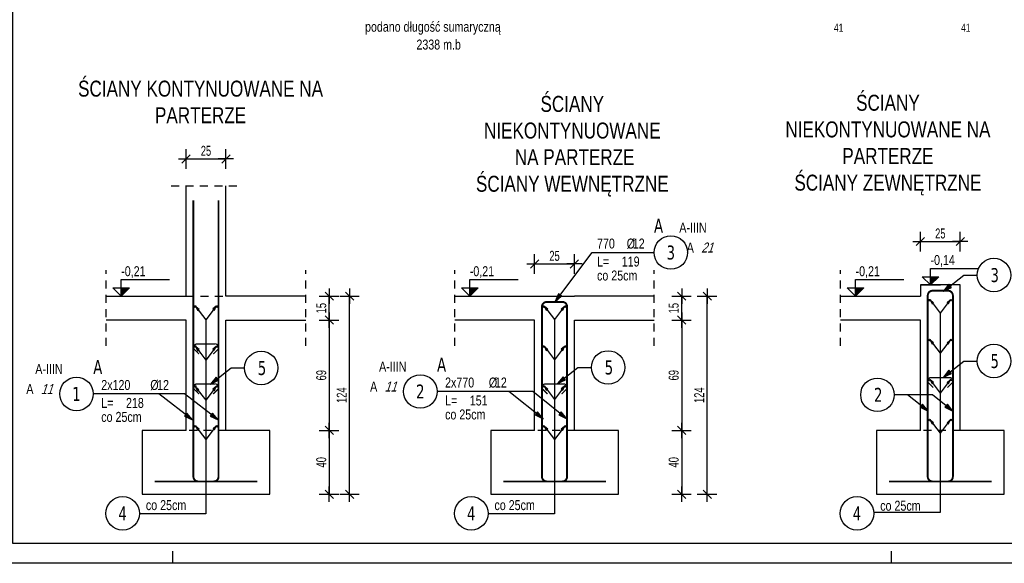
# Model space of a CAD drawing. Header units: millimetres. Extents: x 3488 to 8444, y -36 to 3900.
# Tile 3 of 13: x 5241 to 5857, y -36 to 304. Entities that reach past the tile are written whole.
import ezdxf
from ezdxf.enums import TextEntityAlignment as Align

# ---------------------------------------------------------------- set-up
doc = ezdxf.new("R2010")
doc.units = ezdxf.units.MM
doc.header["$LTSCALE"] = 25
doc.linetypes.add('MP', pattern=[0.36, 0.2, -0.16])
for name, color, linetype in [('BA_kot', 7, 'Continuous'), ('BA_pdz', 2, 'Continuous'), ('BA_ram', 2, 'Continuous'), ('BA_txg', 3, 'Continuous'), ('BA_txs', 2, 'Continuous'), ('BA_wic', 1, 'Continuous'), ('BA_wis', 2, 'Continuous'), ('BA_wym', 1, 'Continuous'), ('BZ_odn', 1, 'Continuous'), ('BZ_opi1', 7, 'Continuous'), ('BZ_opi2', 4, 'Continuous'), ('BZ_opi3', 30, 'Continuous'), ('BZ_opi4', 53, 'Continuous'), ('BZ_P_prz', 4, 'Continuous'), ('BZ_P_wid', 3, 'Continuous'), ('BZ_pom', 6, 'Continuous'), ('BZ_wym', 1, 'Continuous')]:
    doc.layers.add(name, color=color, linetype=linetype)
doc.styles.add('BIKTBG', font='tahoma.ttf', dxfattribs={"width": 0.85})
doc.styles.add('BIKTC', font='bikromsw.shx', dxfattribs={"width": 0.85})
doc.styles.add('BIKTG', font='bikromsw.shx', dxfattribs={"width": 0.8})
doc.styles.add('BIKTS', font='bikromsw.shx', dxfattribs={"width": 0.8})
doc.styles.add('BIKWYM', font='bikromsw.shx', dxfattribs={"width": 0.7})
doc.dimstyles.new('BA_KR_25_cm', dxfattribs={"dimscale": 0.25, "dimtxt": 25, "dimasz": 1.666667, "dimexe": 24, "dimexo": 0, "dimgap": 0, "dimtad": 0, "dimdec": 1, "dimrnd": 0.5, "dimzin": 9, "dimdsep": 46, "dimtxsty": 'BIKWYM', "dimblk": 'WYM-KR', "dimcen": 0, "dimdle": 20, "dimclrd": 256, "dimclre": 256, "dimclrt": 2, "dimadec": 0, "dimazin": 0, "dimtfac": 0.033333, "dimtdec": 1, "dimtmove": 0, "dimatfit": 3, "dimldrblk": 'WYM-KR', "dimfxl": 25, "dimfxlon": 1, "dimtvp": 0.8, "dimtolj": 1, "dimarcsym": 0})
doc.dimstyles.new('BA_ST_25_cm', dxfattribs={"dimscale": 0.25, "dimtxt": 25, "dimasz": 1.666667, "dimexe": 24, "dimexo": 0, "dimgap": 0, "dimtad": 0, "dimdec": 1, "dimrnd": 0.5, "dimdsep": 46, "dimtxsty": 'BIKWYM', "dimblk": 'WYM-ST', "dimcen": 0, "dimdle": 20, "dimclrd": 256, "dimclre": 256, "dimclrt": 7, "dimadec": 0, "dimazin": 0, "dimtfac": 0.033333, "dimtdec": 1, "dimtix": 1, "dimtmove": 2, "dimatfit": 3, "dimldrblk": 'WYM-ST', "dimfxl": 1, "dimtvp": 0.8, "dimtolj": 1, "dimtzin": 0, "dimarcsym": 0})
doc.dimstyles.new('BZ_ST_20_mm', dxfattribs={"dimscale": 2, "dimtxt": 25, "dimasz": 1.666667, "dimexe": 24, "dimexo": 0, "dimgap": 0, "dimtad": 0, "dimdec": 1, "dimrnd": 0.5, "dimdsep": 46, "dimtxsty": 'BIKWYM', "dimblk": 'WYM-ST', "dimcen": 0, "dimdle": 20, "dimclrd": 256, "dimclre": 256, "dimclrt": 7, "dimadec": 0, "dimazin": 0, "dimtfac": 0.033333, "dimtdec": 1, "dimtix": 1, "dimtmove": 2, "dimatfit": 2, "dimldrblk": 'WYM-ST', "dimfxl": 1, "dimtvp": 0.8, "dimtolj": 1, "dimtzin": 0, "dimarcsym": 0})

# ---------------------------------------------------------------- blocks, each defined once
blk = doc.blocks.new('bik_BlkOpPretU', base_point=(18572.85, 5991.36))
at = {"layer": 'BZ_opi2', "style": 'BIKTBG', "width": 0.8}
blk.add_attdef('NUMER', text='', height=26.25, dxfattribs=at).set_placement((18420.64, 5991.36), align=Align.MIDDLE_CENTER)
at = {"layer": 'BZ_opi4', "style": 'BIKTS', "width": 0.8}
for tag, p in [('SZTUK', (18467.14, 5998.86)), ('PRZEDR_FI', (18535, 5998.86)), ('PRZEKROJ', (18546.43, 5998.86)), ('UWAGA', (18467.14, 5965.11))]:
    blk.add_attdef(tag, p, '', height=18.75, dxfattribs=at)
at = {"layer": 'BZ_pom', "width": 0.8}
for tag, p, height, style in [('POZYCJA', (18452.14, 6028.86), 26.25, 'BIKTBG'), ('GATUNEK', (18346.58, 6028.86), 18.75, 'BIKTS'), ('METODA_L', (18348.57, 5991.36), 18.75, 'BIKTS')]:
    blk.add_attdef(tag, p, '', height=height, dxfattribs=dict(at, style=style))
at = {"layer": 'BZ_wym', "width": 0.8}
for tag, p, height, style, flags in [('PRZEDR_L', (18467.14, 5936.98), 18.75, 'BIKTS', 1), ('DLUGOSC', (18467.14, 5908.86), 18.75, 'BIKTS', 1), ('TYP_PRETA', (18467.14, 5880.73), 18.75, 'BIKTS', 3), ('PRZEDR_NR', (18467.14, 5852.61), 26.25, 'BIKTBG', 1), ('PRZEDR_SZT', (18467.14, 5824.48), 18.75, 'BIKTS', 1), ('EURO_KOD', (18467.14, 5796.36), 18.75, 'BIKTS', 3), ('EURO_KOD_SEGMENTY', (18507.85, 5796.36), 18.75, 'BIKTS', 3), ('HAK_1', (18467.14, 5768.23), 18.75, 'BIKTS', 3), ('HAK_2', (18467.14, 5740.11), 18.75, 'BIKTS', 3), ('ID', (18467.14, 5711.98), 18.75, 'BIKTS', 3), ('ID_C', (18467.14, 5683.86), 18.75, 'BIKTS', 3), ('b_atr_0', (18467.14, 5655.73), 18.75, 'BIKTS', 3)]:
    blk.add_attdef(tag, p, '', height=height, dxfattribs=dict(at, style=style, flags=flags))
blk = doc.blocks.new('kota5')
h = blk.add_hatch()
h.set_pattern_fill('ANSI31', color=256, scale=0.0083333, angle=45, style=0)
h.paths.add_polyline_path([(0, 0), (0, 2.06), (2.06, 2.06)])
for p, q in [((0, 4.17), (12.08, 4.17)), ((0, 0), (0, 4.17)), ((-2.06, 2.06), (2.06, 2.06))]:
    blk.add_line(p, q)
at = {"color": 1}
blk.add_line((-2.5, 0), (2.5, 0), dxfattribs=at)
blk.add_lwpolyline([(-2.06, 2.06), (0, 0), (2.06, 2.06)])
at = {"style": 'BIKTS', "width": 0.8}
blk.add_attdef('POZIOM', text='', height=2.5, dxfattribs=at).set_placement((0, 6.25), align=Align.MIDDLE_LEFT)
blk = doc.blocks.new('PRET3')
blk.add_hatch(color=0).paths.add_polyline_path([(0.5, 0, 1), (-0.5, 0, 1)])
at = {"color": 0}
blk.add_circle((0, 0), 0.5, dxfattribs=at)
blk = doc.blocks.new('WYM-ST')
blk.add_hatch(color=256).paths.add_polyline_path([(-13, 2.9), (0, 0), (-13, -2.9)])
blk.add_lwpolyline([(0, 0), (-13, 2.9), (-13, -2.9), (0, 0)])
blk = doc.blocks.new('bik_BlkOpPret', base_point=(1524.45, 7050.26))
at = {"layer": 'BZ_opi1', "style": 'BIKTS', "width": 0.6}
for tag, p in [('SZTUK', (1533.83, 7057.76)), ('PRZEDR_FI', (1554.72, 7057.76)), ('PRZEKROJ', (1563.29, 7057.76)), ('PRZEDR_L', (1533.83, 7024.01)), ('DLUGOSC', (1568.65, 7024.01)), ('UWAGA', (1533.83, 6997.76))]:
    blk.add_attdef(tag, p, '', height=18.75, dxfattribs=at)
at = {"layer": 'BZ_opi2', "style": 'BIKTBG', "width": 0.6}
blk.add_attdef('NUMER', text='', height=26.25, dxfattribs=at).set_placement((1620.77, 7050.26), align=Align.MIDDLE_CENTER)
at = {"layer": 'BZ_pom', "width": 0.6}
for tag, p, height, style in [('POZYCJA', (1589.27, 7087.76), 26.25, 'BIKTBG'), ('GATUNEK', (1630.22, 7087.76), 18.75, 'BIKTS'), ('METODA_L', (1639.09, 7050.26), 18.75, 'BIKTS'), ('EURO_KOD', (1663.74, 7050.26), 18.75, 'BIKTS')]:
    blk.add_attdef(tag, p, '', height=height, dxfattribs=dict(at, style=style))
at = {"layer": 'BZ_wym', "width": 0.6}
for tag, p, height, style, flags in [('PRZEDR_NR', (1533.83, 6969.63), 26.25, 'BIKTBG', 1), ('PRZEDR_SZT', (1533.83, 6941.51), 18.75, 'BIKTS', 1), ('TYP_PRETA', (1533.83, 6913.38), 18.75, 'BIKTS', 3), ('EURO_KOD_SEGMENTY', (1567.58, 6885.26), 18.75, 'BIKTS', 3), ('HAK_1', (1533.83, 6857.13), 18.75, 'BIKTS', 3), ('HAK_2', (1533.83, 6829.01), 18.75, 'BIKTS', 3), ('ID', (1533.83, 6800.88), 18.75, 'BIKTS', 3), ('ID_C', (1533.83, 6772.76), 18.75, 'BIKTS', 3), ('b_atr_0', (1533.83, 6744.63), 18.75, 'BIKTS', 3)]:
    blk.add_attdef(tag, p, '', height=height, dxfattribs=dict(at, style=style, flags=flags))
blk = doc.blocks.new('WYM-KR')
at = {"linetype": 'ByBlock'}
blk.add_line((11.52, 0), (-11.52, 0), dxfattribs=at)
at = {"color": 7, "linetype": 'ByBlock'}
blk.add_line((6.24, 6.24), (-6.24, -6.24), dxfattribs=at)
blk = doc.blocks.new('*D35')
at = {"layer": 'BA_wym', "lineweight": -2}
for p, q in [((5345.1, 210.53), (5345.1, 222.78)), ((5370.01, 210.53), (5370.01, 222.78)), ((5345.51, 216.78), (5369.6, 216.78))]:
    blk.add_line(p, q, dxfattribs=at)
at = {"layer": 'Defpoints', "color": 0}
for p in [(5370.01, 216.78), (5345.1, 206.78), (5370.01, 206.78)]:
    blk.add_point(p, dxfattribs=at)
at = {"layer": 'BA_wym', "lineweight": -2, "xscale": 0.4166666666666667, "yscale": 0.4166666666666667, "zscale": 0.4166666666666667, "rotation": 180}
blk.add_blockref('WYM-KR', (5345.1, 216.78), dxfattribs=at)
at = {"layer": 'BA_wym', "lineweight": -2, "xscale": 0.4166666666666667, "yscale": 0.4166666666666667, "zscale": 0.4166666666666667}
blk.add_blockref('WYM-KR', (5370.01, 216.78), dxfattribs=at)
at = {"layer": 'BA_wym', "color": 2, "insert": (5357.55, 221.78), "char_height": 6.25, "attachment_point": 5, "style": 'BIKWYM'}
blk.add_mtext('\\A1;25', dxfattribs=at)
blk = doc.blocks.new('*D36')
at = {"layer": 'BA_wym', "lineweight": -2}
for p, q in [((5563.29, 144.78), (5563.29, 157.03)), ((5588.21, 144.78), (5588.21, 157.03)), ((5563.71, 151.03), (5587.79, 151.03))]:
    blk.add_line(p, q, dxfattribs=at)
at = {"layer": 'Defpoints', "color": 0}
for p in [(5588.21, 151.03), (5563.29, 141.03), (5588.21, 141.03)]:
    blk.add_point(p, dxfattribs=at)
at = {"layer": 'BA_wym', "lineweight": -2, "xscale": 0.4166666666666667, "yscale": 0.4166666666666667, "zscale": 0.4166666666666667, "rotation": 180}
blk.add_blockref('WYM-KR', (5563.29, 151.03), dxfattribs=at)
at = {"layer": 'BA_wym', "lineweight": -2, "xscale": 0.4166666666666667, "yscale": 0.4166666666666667, "zscale": 0.4166666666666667}
blk.add_blockref('WYM-KR', (5588.21, 151.03), dxfattribs=at)
at = {"layer": 'BA_wym', "color": 2, "insert": (5575.75, 156.03), "char_height": 6.25, "attachment_point": 5, "style": 'BIKWYM'}
blk.add_mtext('\\A1;25', dxfattribs=at)
blk = doc.blocks.new('*D37')
at = {"layer": 'BA_wym', "lineweight": -2}
for p, q in [((5428.49, 46.82), (5440.74, 46.82)), ((5434.74, 46.4), (5434.74, 7.24)), ((5428.49, 6.82), (5440.74, 6.82))]:
    blk.add_line(p, q, dxfattribs=at)
at = {"layer": 'Defpoints', "color": 0}
for p in [(5424.74, 46.82), (5424.74, 6.82), (5434.74, 6.82)]:
    blk.add_point(p, dxfattribs=at)
at = {"layer": 'BA_wym', "lineweight": -2, "xscale": 0.4166666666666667, "yscale": 0.4166666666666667, "zscale": 0.4166666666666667}
for p, rotation in [((5434.74, 46.82), 90), ((5434.74, 6.82), 270)]:
    blk.add_blockref('WYM-KR', p, dxfattribs=dict(at, rotation=rotation))
at = {"layer": 'BA_wym', "color": 2, "insert": (5429.74, 26.82), "char_height": 6.25, "attachment_point": 5, "rotation": 90, "style": 'BIKWYM'}
blk.add_mtext('\\A1;40', dxfattribs=at)
blk = doc.blocks.new('*D38')
at = {"layer": 'BA_wym', "lineweight": -2}
for p, q in [((5428.49, 115.82), (5440.74, 115.82)), ((5434.74, 115.4), (5434.74, 47.24)), ((5428.49, 46.82), (5440.74, 46.82))]:
    blk.add_line(p, q, dxfattribs=at)
at = {"layer": 'Defpoints', "color": 0}
for p in [(5424.74, 115.82), (5424.74, 46.82), (5434.74, 46.82)]:
    blk.add_point(p, dxfattribs=at)
at = {"layer": 'BA_wym', "lineweight": -2, "xscale": 0.4166666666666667, "yscale": 0.4166666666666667, "zscale": 0.4166666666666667}
for p, rotation in [((5434.74, 115.82), 90), ((5434.74, 46.82), 270)]:
    blk.add_blockref('WYM-KR', p, dxfattribs=dict(at, rotation=rotation))
at = {"layer": 'BA_wym', "color": 2, "insert": (5429.74, 81.32), "char_height": 6.25, "attachment_point": 5, "rotation": 90, "style": 'BIKWYM'}
blk.add_mtext('\\A1;69', dxfattribs=at)
blk = doc.blocks.new('*D39')
at = {"layer": 'BA_wym', "lineweight": -2}
for p, q in [((5428.49, 130.82), (5440.74, 130.82)), ((5434.74, 116.24), (5434.74, 130.4)), ((5428.49, 115.82), (5440.74, 115.82))]:
    blk.add_line(p, q, dxfattribs=at)
at = {"layer": 'Defpoints', "color": 0}
for p in [(5424.74, 130.82), (5434.74, 130.82), (5424.74, 115.82)]:
    blk.add_point(p, dxfattribs=at)
at = {"layer": 'BA_wym', "lineweight": -2, "xscale": 0.4166666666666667, "yscale": 0.4166666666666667, "zscale": 0.4166666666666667}
for p, rotation in [((5434.74, 130.82), 90), ((5434.74, 115.82), 270)]:
    blk.add_blockref('WYM-KR', p, dxfattribs=dict(at, rotation=rotation))
at = {"layer": 'BA_wym', "color": 2, "insert": (5429.74, 123.32), "char_height": 6.25, "attachment_point": 5, "rotation": 90, "style": 'BIKWYM'}
blk.add_mtext('\\A1;15', dxfattribs=at)
blk = doc.blocks.new('*D40')
at = {"layer": 'BA_wym', "lineweight": -2}
for p, q in [((5441.25, 130.82), (5453.5, 130.82)), ((5447.5, 7.24), (5447.5, 130.4)), ((5441.25, 6.82), (5453.5, 6.82))]:
    blk.add_line(p, q, dxfattribs=at)
at = {"layer": 'Defpoints', "color": 0}
for p in [(5437.5, 130.82), (5447.5, 130.82), (5437.5, 6.82)]:
    blk.add_point(p, dxfattribs=at)
at = {"layer": 'BA_wym', "lineweight": -2, "xscale": 0.4166666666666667, "yscale": 0.4166666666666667, "zscale": 0.4166666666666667}
for p, rotation in [((5447.5, 130.82), 90), ((5447.5, 6.82), 270)]:
    blk.add_blockref('WYM-KR', p, dxfattribs=dict(at, rotation=rotation))
at = {"layer": 'BA_wym', "color": 2, "insert": (5442.5, 68.82), "char_height": 6.25, "attachment_point": 5, "rotation": 90, "style": 'BIKWYM'}
blk.add_mtext('\\A1;124', dxfattribs=at)
blk = doc.blocks.new('*D41')
at = {"layer": 'BA_wym', "lineweight": -2}
for p, q in [((5649.11, 46.82), (5661.36, 46.82)), ((5655.36, 46.4), (5655.36, 7.24)), ((5649.11, 6.82), (5661.36, 6.82))]:
    blk.add_line(p, q, dxfattribs=at)
at = {"layer": 'Defpoints', "color": 0}
for p in [(5645.36, 46.82), (5645.36, 6.82), (5655.36, 6.82)]:
    blk.add_point(p, dxfattribs=at)
at = {"layer": 'BA_wym', "lineweight": -2, "xscale": 0.4166666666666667, "yscale": 0.4166666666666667, "zscale": 0.4166666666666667}
for p, rotation in [((5655.36, 46.82), 90), ((5655.36, 6.82), 270)]:
    blk.add_blockref('WYM-KR', p, dxfattribs=dict(at, rotation=rotation))
at = {"layer": 'BA_wym', "color": 2, "insert": (5650.36, 26.82), "char_height": 6.25, "attachment_point": 5, "rotation": 90, "style": 'BIKWYM'}
blk.add_mtext('\\A1;40', dxfattribs=at)
blk = doc.blocks.new('*D42')
at = {"layer": 'BA_wym', "lineweight": -2}
for p, q in [((5649.11, 115.82), (5661.36, 115.82)), ((5655.36, 115.4), (5655.36, 47.24)), ((5649.11, 46.82), (5661.36, 46.82))]:
    blk.add_line(p, q, dxfattribs=at)
at = {"layer": 'Defpoints', "color": 0}
for p in [(5645.36, 115.82), (5645.36, 46.82), (5655.36, 46.82)]:
    blk.add_point(p, dxfattribs=at)
at = {"layer": 'BA_wym', "lineweight": -2, "xscale": 0.4166666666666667, "yscale": 0.4166666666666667, "zscale": 0.4166666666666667}
for p, rotation in [((5655.36, 115.82), 90), ((5655.36, 46.82), 270)]:
    blk.add_blockref('WYM-KR', p, dxfattribs=dict(at, rotation=rotation))
at = {"layer": 'BA_wym', "color": 2, "insert": (5650.36, 81.32), "char_height": 6.25, "attachment_point": 5, "rotation": 90, "style": 'BIKWYM'}
blk.add_mtext('\\A1;69', dxfattribs=at)
blk = doc.blocks.new('*D43')
at = {"layer": 'BA_wym', "lineweight": -2}
for p, q in [((5649.11, 130.82), (5661.36, 130.82)), ((5655.36, 116.24), (5655.36, 130.4)), ((5649.11, 115.82), (5661.36, 115.82))]:
    blk.add_line(p, q, dxfattribs=at)
at = {"layer": 'Defpoints', "color": 0}
for p in [(5645.36, 130.82), (5655.36, 130.82), (5645.36, 115.82)]:
    blk.add_point(p, dxfattribs=at)
at = {"layer": 'BA_wym', "lineweight": -2, "xscale": 0.4166666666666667, "yscale": 0.4166666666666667, "zscale": 0.4166666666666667}
for p, rotation in [((5655.36, 130.82), 90), ((5655.36, 115.82), 270)]:
    blk.add_blockref('WYM-KR', p, dxfattribs=dict(at, rotation=rotation))
at = {"layer": 'BA_wym', "color": 2, "insert": (5650.36, 123.32), "char_height": 6.25, "attachment_point": 5, "rotation": 90, "style": 'BIKWYM'}
blk.add_mtext('\\A1;15', dxfattribs=at)
blk = doc.blocks.new('*D44')
at = {"layer": 'BA_wym', "lineweight": -2}
for p, q in [((5665.05, 130.82), (5677.3, 130.82)), ((5671.3, 7.24), (5671.3, 130.4)), ((5665.05, 6.82), (5677.3, 6.82))]:
    blk.add_line(p, q, dxfattribs=at)
at = {"layer": 'Defpoints', "color": 0}
for p in [(5661.3, 130.82), (5671.3, 130.82), (5661.3, 6.82)]:
    blk.add_point(p, dxfattribs=at)
at = {"layer": 'BA_wym', "lineweight": -2, "xscale": 0.4166666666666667, "yscale": 0.4166666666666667, "zscale": 0.4166666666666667}
for p, rotation in [((5671.3, 130.82), 90), ((5671.3, 6.82), 270)]:
    blk.add_blockref('WYM-KR', p, dxfattribs=dict(at, rotation=rotation))
at = {"layer": 'BA_wym', "color": 2, "insert": (5666.3, 68.82), "char_height": 6.25, "attachment_point": 5, "rotation": 90, "style": 'BIKWYM'}
blk.add_mtext('\\A1;124', dxfattribs=at)
blk = doc.blocks.new('*D54')
at = {"layer": 'BA_wym', "lineweight": -2}
for p, q in [((5804.78, 158.79), (5804.78, 171.04)), ((5829.7, 158.79), (5829.7, 171.04)), ((5805.2, 165.04), (5829.28, 165.04))]:
    blk.add_line(p, q, dxfattribs=at)
at = {"layer": 'Defpoints', "color": 0}
for p in [(5829.7, 165.04), (5804.78, 155.04), (5829.7, 155.04)]:
    blk.add_point(p, dxfattribs=at)
at = {"layer": 'BA_wym', "lineweight": -2, "xscale": 0.4166666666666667, "yscale": 0.4166666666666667, "zscale": 0.4166666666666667, "rotation": 180}
blk.add_blockref('WYM-KR', (5804.78, 165.04), dxfattribs=at)
at = {"layer": 'BA_wym', "lineweight": -2, "xscale": 0.4166666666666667, "yscale": 0.4166666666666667, "zscale": 0.4166666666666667}
blk.add_blockref('WYM-KR', (5829.7, 165.04), dxfattribs=at)
at = {"layer": 'BA_wym', "color": 2, "insert": (5817.24, 170.04), "char_height": 6.25, "attachment_point": 5, "style": 'BIKWYM'}
blk.add_mtext('\\A1;25', dxfattribs=at)

msp = doc.modelspace()

# ---------------------------------------------------------------- linework, layer by layer
at = {"layer": 'BA_pdz', "color": 1}
for p, q in [((5336.76, -36.42), (5336.76, -28.92)), ((5786.76, -36.42), (5786.76, -28.92))]:
    msp.add_line(p, q, dxfattribs=at)
at = {"layer": 'BA_ram', "color": 1}
msp.add_lwpolyline([(5186.76, -36.42), (5186.76, 706.08), (6236.76, 706.08), (6236.76, -36.42)], close=True, dxfattribs=at)
at = {"layer": 'BA_ram'}
msp.add_lwpolyline([(5236.76, -23.92), (5236.76, 693.58), (6224.26, 693.58), (6224.26, -23.92)], close=True, dxfattribs=at)
at = {"layer": 'BA_wic', "linetype": 'MP'}
for points in [[(5335.81, 199.82), (5379.99, 199.82)], [(5295.1, 99.71), (5295.1, 147.01)], [(5420.01, 99.71), (5420.01, 147.01)], [(5513.29, 99.71), (5513.29, 147.01)], [(5638.21, 99.71), (5638.21, 147.01)], [(5754.78, 99.71), (5754.78, 147.01)], [(5345.1, 130.82), (5370.01, 130.82)], [(5370.01, 46.82), (5345.1, 46.82)], [(5588.21, 46.82), (5563.29, 46.82)], [(5829.7, 46.82), (5804.78, 46.82)]]:
    msp.add_lwpolyline(points, dxfattribs=at)
at = {"layer": 'BA_wic'}
for points in [[(5345.1, 46.82), (5317.6, 46.82), (5317.6, 6.82), (5397.6, 6.82), (5397.6, 46.82), (5370.01, 46.82)], [(5563.29, 46.82), (5535.79, 46.82), (5535.79, 6.82), (5615.79, 6.82), (5615.79, 46.82), (5588.21, 46.82)], [(5804.78, 46.82), (5777.28, 46.82), (5777.28, 6.82), (5857.28, 6.82), (5857.28, 46.82), (5829.7, 46.82)]]:
    msp.add_lwpolyline(points, dxfattribs=at)
at = {"layer": 'BA_wis'}
for points in [[(5345.1, 130.82), (5345.1, 199.82)], [(5370.01, 130.82), (5370.01, 199.82)], [(5829.7, 130.82), (5829.7, 137.82), (5804.78, 137.82), (5804.78, 130.82)], [(5295.1, 130.82), (5345.1, 130.82)], [(5420.01, 130.82), (5370.01, 130.82)], [(5513.29, 130.82), (5563.29, 130.82)], [(5563.29, 130.82), (5588.21, 130.82)], [(5638.21, 130.82), (5588.21, 130.82)], [(5754.78, 130.82), (5804.78, 130.82)], [(5829.7, 46.82), (5829.7, 130.82)], [(5345.1, 115.82), (5295.1, 115.82)], [(5345.1, 46.82), (5345.1, 115.82)], [(5370.01, 46.82), (5370.01, 115.82)], [(5370.01, 115.82), (5420.01, 115.82)], [(5563.29, 115.82), (5513.29, 115.82)], [(5563.29, 46.82), (5563.29, 115.82)], [(5588.21, 46.82), (5588.21, 115.82)], [(5588.21, 115.82), (5638.21, 115.82)], [(5804.78, 115.82), (5754.78, 115.82)], [(5804.78, 46.82), (5804.78, 115.82)]]:
    msp.add_lwpolyline(points, dxfattribs=at)
at = {"layer": 'BZ_odn', "color": 252}
for points in [[(5817.24, 119.99), (5817.24, -4.51), (5775.61, -4.51)], [(5357.55, 115.99), (5357.55, -5.35), (5315.93, -5.35)], [(5575.75, 115.99), (5575.75, -5.35), (5534.12, -5.35)]]:
    msp.add_lwpolyline(points, dxfattribs=at)
at = {"layer": 'BZ_odn'}
for centre in [(5648.53, 158.14), (5491.73, 71.14), (5276.51, 69.61)]:
    msp.add_circle(centre, 10.5, dxfattribs=at)
at = {"layer": 'BZ_odn', "color": 252}
for centre in [(5850.79, 144.03), (5850.79, 90.2), (5392.13, 85.86), (5609.3, 86.2), (5777.88, 69.05), (5305.42, -5.18), (5305.42, -5.18), (5523.61, -5.18), (5523.61, -5.18), (5765.1, -5.18), (5765.1, -5.18)]:
    msp.add_circle(centre, 10.5, dxfattribs=at)
at = {"layer": 'BZ_P_wid'}
for points, const_width in [([(5365.41, 190.82), (5365.41, 17.82, -0.414214), (5362.41, 14.82), (5325.41, 14.82)], 1.2), ([(5349.7, 190.82), (5349.7, 17.82, 0.414214), (5352.7, 14.82), (5389.7, 14.82)], 1.2), ([(5809.38, 84.23), (5809.38, 131.23, -0.414214), (5812.38, 134.23), (5822.1, 134.23, -0.414214), (5825.1, 131.23), (5825.1, 84.23)], 1.2), ([(5583.61, 123.82), (5583.61, 17.82, -0.414214), (5580.61, 14.82), (5543.61, 14.82)], 1.2), ([(5567.89, 77.23), (5567.89, 124.23, -0.414214), (5570.89, 127.23), (5580.61, 127.23, -0.414214), (5583.61, 124.23), (5583.61, 77.23)], 1.2), ([(5567.89, 123.82), (5567.89, 17.82, 0.414214), (5570.89, 14.82), (5607.89, 14.82)], 1.2), ([(5825.1, 123.82), (5825.1, 17.82, -0.414214), (5822.1, 14.82), (5785.1, 14.82)], 1.2), ([(5809.38, 123.82), (5809.38, 17.82, 0.414214), (5812.38, 14.82), (5849.38, 14.82)], 1.2), ([(5353.22, 94.59), (5350.39, 97.42, -0.668179), (5351.81, 100.83), (5363.52, 100.83, -0.668179), (5364.94, 97.42), (5362.11, 94.59)], 0.8), ([(5812.8, 73.59), (5809.97, 76.42, -0.668179), (5811.38, 79.83), (5823.1, 79.83, -0.668179), (5824.51, 76.42), (5821.68, 73.59)], 0.8), ([(5353.22, 69.59), (5350.39, 72.42, -0.668179), (5351.81, 75.83), (5363.52, 75.83, -0.668179), (5364.94, 72.42), (5362.11, 69.59)], 0.8), ([(5571.31, 69.59), (5568.48, 72.42, -0.668179), (5569.89, 75.83), (5581.61, 75.83, -0.668179), (5583.02, 72.42), (5580.19, 69.59)], 0.8)]:
    msp.add_lwpolyline(points, format="xyb", dxfattribs=dict(at, const_width=const_width))

# ---------------------------------------------------------------- block references
ref = msp.add_blockref('bik_BlkOpPret', (5599.23, 158.14))
ref.add_attrib('NUMER', '3', dxfattribs={"layer": 'BZ_opi2', "height": 8.75, "style": 'BIKTBG', "width": 0.8}).set_placement((5648.53, 158.14), align=Align.MIDDLE_CENTER)
ref.add_attrib('POZYCJA', 'A', (5638.03, 170.64), dxfattribs={"layer": 'BZ_pom', "height": 8.75, "style": 'BIKTBG', "width": 0.8})
ref.add_attrib('SZTUK', '770', (5602.35, 160.64), dxfattribs={"layer": 'BZ_opi1', "height": 6.25, "style": 'BIKTS', "width": 0.8})
ref.add_attrib('GATUNEK', 'A-IIIN', (5653.85, 170.64), dxfattribs={"layer": 'BZ_pom', "height": 6.25, "style": 'BIKTS', "width": 0.8})
ref.add_attrib('PRZEKROJ', '12', (5624.73, 160.64), dxfattribs={"layer": 'BZ_opi1', "height": 6.25, "style": 'BIKTS', "width": 0.8})
ref.add_attrib('DLUGOSC', '119', (5617.83, 149.39), dxfattribs={"layer": 'BZ_opi1', "height": 6.25, "style": 'BIKTS', "width": 0.8})
ref.add_attrib('UWAGA', 'co 25cm', (5602.35, 140.64), dxfattribs={"layer": 'BZ_opi1', "height": 6.25, "style": 'BIKTS', "width": 0.8})
ref.add_attrib('METODA_L', 'A', (5658.51, 158.14), dxfattribs={"layer": 'BZ_pom', "height": 6.25, "style": 'BIKTS', "width": 0.8})
ref.add_attrib('PRZEDR_FI', '%%c', (5620.92, 160.64), dxfattribs={"layer": 'BZ_opi1', "height": 6.25, "style": 'BIKTS', "width": 0.8})
ref.add_attrib('PRZEDR_L', 'L=', (5602.35, 149.39), dxfattribs={"layer": 'BZ_opi1', "height": 6.25, "style": 'BIKTS', "width": 0.8})
ref.add_attrib('EURO_KOD', '21', (5667.56, 158.14), dxfattribs={"layer": 'BZ_pom', "height": 6.25, "style": 'BIKTS', "oblique": 18, "width": 0.8})
ref = msp.add_blockref('bik_BlkOpPretU', (5804.6, 144.03), dxfattribs=dict(rotation=360))
ref.add_attrib('NUMER', '3', dxfattribs={"layer": 'BZ_opi2', "height": 8.75, "style": 'BIKTBG', "width": 0.8}).set_placement((5851.29, 144.03), align=Align.MIDDLE_CENTER)
ref = msp.add_blockref('bik_BlkOpPretU', (5804.6, 90.2), dxfattribs=dict(rotation=360))
ref.add_attrib('NUMER', '5', dxfattribs={"layer": 'BZ_opi2', "height": 8.75, "style": 'BIKTBG', "width": 0.8}).set_placement((5851.29, 90.2), align=Align.MIDDLE_CENTER)
ref = msp.add_blockref('bik_BlkOpPret', (5327.96, 69.61))
ref.add_attrib('NUMER', '1', dxfattribs={"layer": 'BZ_opi2', "height": 8.75, "style": 'BIKTBG', "width": 0.8}).set_placement((5276.51, 69.61), align=Align.MIDDLE_CENTER)
ref.add_attrib('POZYCJA', 'A', (5287.01, 82.11), dxfattribs={"layer": 'BZ_pom', "height": 8.75, "style": 'BIKTBG', "width": 0.8})
ref.add_attrib('SZTUK', '2x120', (5292.01, 72.11), dxfattribs={"layer": 'BZ_opi1', "height": 6.25, "style": 'BIKTS', "width": 0.8})
ref.add_attrib('GATUNEK', 'A-IIIN', (5250.72, 82.11), dxfattribs={"layer": 'BZ_pom', "height": 6.25, "style": 'BIKTS', "width": 0.8})
ref.add_attrib('PRZEKROJ', '12', (5326.96, 72.11), dxfattribs={"layer": 'BZ_opi1', "height": 6.25, "style": 'BIKTS', "width": 0.8})
ref.add_attrib('DLUGOSC', '218', (5307.49, 60.86), dxfattribs={"layer": 'BZ_opi1', "height": 6.25, "style": 'BIKTS', "width": 0.8})
ref.add_attrib('UWAGA', 'co 25cm', (5292.01, 52.11), dxfattribs={"layer": 'BZ_opi1', "height": 6.25, "style": 'BIKTS', "width": 0.8})
ref.add_attrib('METODA_L', 'A', (5245.11, 69.61), dxfattribs={"layer": 'BZ_pom', "height": 6.25, "style": 'BIKTS', "width": 0.8})
ref.add_attrib('PRZEDR_FI', '%%c', (5322.7, 72.11), dxfattribs={"layer": 'BZ_opi1', "height": 6.25, "style": 'BIKTS', "width": 0.8})
ref.add_attrib('PRZEDR_L', 'L=', (5292.01, 60.86), dxfattribs={"layer": 'BZ_opi1', "height": 6.25, "style": 'BIKTS', "width": 0.8})
ref.add_attrib('EURO_KOD', '11', (5254.16, 69.61), dxfattribs={"layer": 'BZ_pom', "height": 6.25, "style": 'BIKTS', "oblique": 18, "width": 0.8})
ref = msp.add_blockref('bik_BlkOpPretU', (5345.94, 85.86), dxfattribs=dict(rotation=360))
ref.add_attrib('NUMER', '5', dxfattribs={"layer": 'BZ_opi2', "height": 8.75, "style": 'BIKTBG', "width": 0.8}).set_placement((5392.63, 85.86), align=Align.MIDDLE_CENTER)
ref = msp.add_blockref('bik_BlkOpPret', (5547.23, 71.14))
ref.add_attrib('NUMER', '2', dxfattribs={"layer": 'BZ_opi2', "height": 8.75, "style": 'BIKTBG', "width": 0.8}).set_placement((5491.73, 71.14), align=Align.MIDDLE_CENTER)
ref.add_attrib('POZYCJA', 'A', (5502.23, 83.64), dxfattribs={"layer": 'BZ_pom', "height": 8.75, "style": 'BIKTBG', "width": 0.8})
ref.add_attrib('SZTUK', '2x770', (5507.23, 73.64), dxfattribs={"layer": 'BZ_opi1', "height": 6.25, "style": 'BIKTS', "width": 0.8})
ref.add_attrib('GATUNEK', 'A-IIIN', (5465.93, 83.64), dxfattribs={"layer": 'BZ_pom', "height": 6.25, "style": 'BIKTS', "width": 0.8})
ref.add_attrib('PRZEKROJ', '12', (5538.42, 73.64), dxfattribs={"layer": 'BZ_opi1', "height": 6.25, "style": 'BIKTS', "width": 0.8})
ref.add_attrib('DLUGOSC', '151', (5522.7, 62.39), dxfattribs={"layer": 'BZ_opi1', "height": 6.25, "style": 'BIKTS', "width": 0.8})
ref.add_attrib('UWAGA', 'co 25cm', (5507.23, 53.64), dxfattribs={"layer": 'BZ_opi1', "height": 6.25, "style": 'BIKTS', "width": 0.8})
ref.add_attrib('METODA_L', 'A', (5460.32, 71.14), dxfattribs={"layer": 'BZ_pom', "height": 6.25, "style": 'BIKTS', "width": 0.8})
ref.add_attrib('PRZEDR_FI', '%%c', (5534.61, 73.64), dxfattribs={"layer": 'BZ_opi1', "height": 6.25, "style": 'BIKTS', "width": 0.8})
ref.add_attrib('PRZEDR_L', 'L=', (5507.23, 62.39), dxfattribs={"layer": 'BZ_opi1', "height": 6.25, "style": 'BIKTS', "width": 0.8})
ref.add_attrib('EURO_KOD', '11', (5469.37, 71.14), dxfattribs={"layer": 'BZ_pom', "height": 6.25, "style": 'BIKTS', "oblique": 18, "width": 0.8})
ref = msp.add_blockref('bik_BlkOpPretU', (5563.11, 86.2), dxfattribs=dict(rotation=360))
ref.add_attrib('NUMER', '5', dxfattribs={"layer": 'BZ_opi2', "height": 8.75, "style": 'BIKTBG', "width": 0.8}).set_placement((5609.8, 86.2), align=Align.MIDDLE_CENTER)
ref = msp.add_blockref('bik_BlkOpPretU', (5731.69, 69.05), dxfattribs=dict(rotation=360))
ref.add_attrib('NUMER', '2', dxfattribs={"layer": 'BZ_opi2', "height": 8.75, "style": 'BIKTBG', "width": 0.8}).set_placement((5778.38, 69.05), align=Align.MIDDLE_CENTER)
ref = msp.add_blockref('bik_BlkOpPretU', (5320.39, -17.5), dxfattribs=dict(xscale=0.125, yscale=0.125, zscale=0.125, rotation=359.9999999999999))
ref.add_attrib('NUMER', '4', dxfattribs={"layer": 'BZ_opi2', "height": 8.75, "style": 'BIKTBG', "width": 0.8}).set_placement((5305.42, -5.18), align=Align.MIDDLE_CENTER)
ref = msp.add_blockref('bik_BlkOpPretU', (5538.58, -17.5), dxfattribs=dict(xscale=0.125, yscale=0.125, zscale=0.125, rotation=359.9999999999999))
ref.add_attrib('NUMER', '4', dxfattribs={"layer": 'BZ_opi2', "height": 8.75, "style": 'BIKTBG', "width": 0.8}).set_placement((5523.61, -5.18), align=Align.MIDDLE_CENTER)
ref = msp.add_blockref('bik_BlkOpPretU', (5780.07, -17.5), dxfattribs=dict(xscale=0.125, yscale=0.125, zscale=0.125, rotation=359.9999999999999))
ref.add_attrib('NUMER', '4', dxfattribs={"layer": 'BZ_opi2', "height": 8.75, "style": 'BIKTBG', "width": 0.8}).set_placement((5765.1, -5.18), align=Align.MIDDLE_CENTER)
at = {"layer": 'BA_kot', "xscale": 2.5, "yscale": 2.5, "zscale": 2.5, "rotation": 360}
for p, values in [((5811.09, 137.82), {'POZIOM': '-0,14'}), ((5304.49, 130.82), {'POZIOM': '-0,21'}), ((5522.69, 130.82), {'POZIOM': '-0,21'}), ((5764.18, 130.82), {'POZIOM': '-0,21'})]:
    msp.add_blockref('kota5', p, dxfattribs=at).add_auto_attribs(values)
at = {"layer": 'BZ_P_prz'}
for p in [(5350.8, 124.32), (5364.4, 124.32), (5568.99, 124.32), (5582.48, 124.32), (5810.48, 128.32), (5823.97, 128.32), (5350.8, 99.32), (5364.4, 99.32), (5568.99, 99.32), (5582.48, 99.32), (5810.48, 103.32), (5823.97, 103.32), (5350.8, 74.32), (5364.4, 74.32), (5568.99, 74.32), (5582.48, 74.32), (5810.48, 78.32), (5823.97, 78.32), (5350.8, 49.32), (5364.4, 49.32), (5568.99, 49.32), (5582.48, 49.32), (5810.48, 53.32), (5823.97, 53.32)]:
    msp.add_blockref('PRET3', p, dxfattribs=at)

# ---------------------------------------------------------------- texts
at = {"layer": 'BA_txg', "char_height": 10, "attachment_point": 1, "style": 'BIKTG'}
for s, insert, width in [('\\pxqc;ŚCIANY KONTYNUOWANE NA PARTERZE', (5276.76, 265.75), 154.8243), ('\\pxqc;ŚCIANY NIEKONTYNUOWANE NA PARTERZE\\PŚCIANY ZEWNĘTRZNE', (5719.27, 256.9), 130.3292), ('\\pxqc;ŚCIANY NIEKONTYNUOWANE\\P NA PARTERZE\\PŚCIANY WEWNĘTRZNE', (5518.51, 256.19), 136.7042)]:
    msp.add_mtext(s, dxfattribs=dict(at, insert=insert, width=width))
at = {"layer": 'BA_txs', "style": 'BIKTS', "width": 0.8}
for s, height, p in [('podano długość sumaryczną ', 6.2344, (5457.15, 296.38)), ('2338 m.b', 6.234, (5489.31, 285.23)), ('co 25cm', 6.25, (5319.95, -3.11)), ('co 25cm', 6.25, (5538.14, -3.11)), ('co 25cm', 6.25, (5779.63, -3.5))]:
    msp.add_text(s, height=height, dxfattribs=at).set_placement(p)
at = {"layer": 'BZ_opi3', "style": 'BIKTC', "width": 0.8}
for p in [(5753.59, 298.86), (5833.16, 298.86)]:
    msp.add_text('41', height=5, dxfattribs=at).set_placement(p, align=Align.MIDDLE_CENTER)

# ---------------------------------------------------------------- dimensions: what is measured, and where the dimension line sits
at = {"layer": 'BA_wym'}
for base, p1, p2, picture, middle in [((5370.01, 216.78), (5345.1, 206.78), (5370.01, 206.78), '*D35', (5357.55, 221.78)), ((5829.7, 165.04), (5804.78, 155.04), (5829.7, 155.04), '*D54', (5817.24, 170.04)), ((5588.21, 151.03), (5563.29, 141.03), (5588.21, 141.03), '*D36', (5575.75, 156.03))]:
    dim = msp.add_linear_dim(base=base, p1=p1, p2=p2, dimstyle='BA_KR_25_cm', override={"dimdec": 0, "dimrnd": 1, "dimatfit": 1}, dxfattribs=at)
    dim.commit()
    dim.dimension.update_dxf_attribs({"geometry": picture, "text_midpoint": middle})
for base, p1, p2, picture, middle in [((5434.74, 130.82), (5424.74, 115.82), (5424.74, 130.82), '*D39', (5429.74, 123.32)), ((5447.5, 130.82), (5437.5, 6.82), (5437.5, 130.82), '*D40', (5442.5, 68.82)), ((5655.36, 130.82), (5645.36, 115.82), (5645.36, 130.82), '*D43', (5650.36, 123.32)), ((5671.3, 130.82), (5661.3, 6.82), (5661.3, 130.82), '*D44', (5666.3, 68.82)), ((5434.74, 46.82), (5424.74, 115.82), (5424.74, 46.82), '*D38', (5429.74, 81.32)), ((5655.36, 46.82), (5645.36, 115.82), (5645.36, 46.82), '*D42', (5650.36, 81.32)), ((5434.74, 6.82), (5424.74, 46.82), (5424.74, 6.82), '*D37', (5429.74, 26.82)), ((5655.36, 6.82), (5645.36, 46.82), (5645.36, 6.82), '*D41', (5650.36, 26.82))]:
    dim = msp.add_linear_dim(base=base, p1=p1, p2=p2, angle=90, dimstyle='BA_KR_25_cm', override={"dimdec": 0, "dimrnd": 1, "dimatfit": 1}, dxfattribs=at)
    dim.commit()
    dim.dimension.update_dxf_attribs({"geometry": picture, "text_midpoint": middle})

# ---------------------------------------------------------------- leaders
at = {"layer": 'BZ_odn'}
for points in [[(5575.88, 127.15), (5599.23, 158.14), (5638.03, 158.14)], [(5349.06, 53.36), (5327.96, 69.61), (5287.01, 69.61)], [(5365.25, 53.36), (5344.15, 69.61), (5303.2, 69.61)], [(5568.53, 53.99), (5547.23, 71.14), (5502.23, 71.14)], [(5583.36, 53.99), (5562.06, 71.14), (5517.06, 71.14)]]:
    msp.add_leader(points, dimstyle='BA_ST_25_cm', dxfattribs=at)
at = {"layer": 'BZ_odn', "color": 252}
for points in [[(5819.15, 133.92), (5831.89, 144.03), (5840.29, 144.03)], [(5819.15, 80.08), (5831.89, 90.2), (5840.29, 90.2)], [(5360.49, 75.75), (5373.24, 85.86), (5381.63, 85.86)], [(5577.66, 76.08), (5590.4, 86.2), (5598.8, 86.2)], [(5809.53, 58.93), (5796.78, 69.05), (5788.38, 69.05)], [(5825.16, 58.93), (5812.42, 69.05), (5796.78, 69.05)]]:
    msp.add_leader(points, dimstyle='BA_ST_25_cm', override={"dimclrd": 252}, dxfattribs=at)
at = {"layer": 'BZ_odn'}
for points in [[(5351.28, 124.19), (5357.55, 115.99)], [(5363.96, 124.56), (5357.55, 115.99)], [(5569.49, 124.43), (5575.75, 116.22)], [(5581.98, 124.5), (5575.75, 116.22)], [(5810.98, 128.43), (5817.24, 120.22)], [(5823.47, 128.5), (5817.24, 120.22)], [(5351.21, 99.04), (5357.55, 90.83)], [(5363.86, 99.41), (5357.55, 90.83)], [(5569.49, 99.25), (5575.75, 91.05)], [(5581.98, 99.32), (5575.75, 91.05)], [(5810.98, 103.25), (5817.24, 95.05)], [(5823.47, 103.32), (5817.24, 95.05)], [(5363.9, 74.28), (5357.55, 65.71)], [(5569.49, 74.39), (5575.75, 66.19)], [(5581.98, 74.46), (5575.75, 66.19)], [(5810.98, 78.39), (5817.24, 70.19)], [(5823.47, 78.46), (5817.24, 70.19)], [(5351.09, 73.91), (5357.55, 65.71)], [(5364, 49.62), (5357.55, 41.05)], [(5581.98, 49.32), (5575.75, 41.05)], [(5810.98, 53.25), (5817.24, 45.05)], [(5823.47, 53.32), (5817.24, 45.05)], [(5351.3, 49.25), (5357.55, 41.05)], [(5569.49, 49.25), (5575.75, 41.05)]]:
    msp.add_leader(points, dimstyle='BZ_ST_20_mm', override={"dimasz": 0.1, "dimclrd": 252}, dxfattribs=at)

doc.saveas('drawing.dxf')
